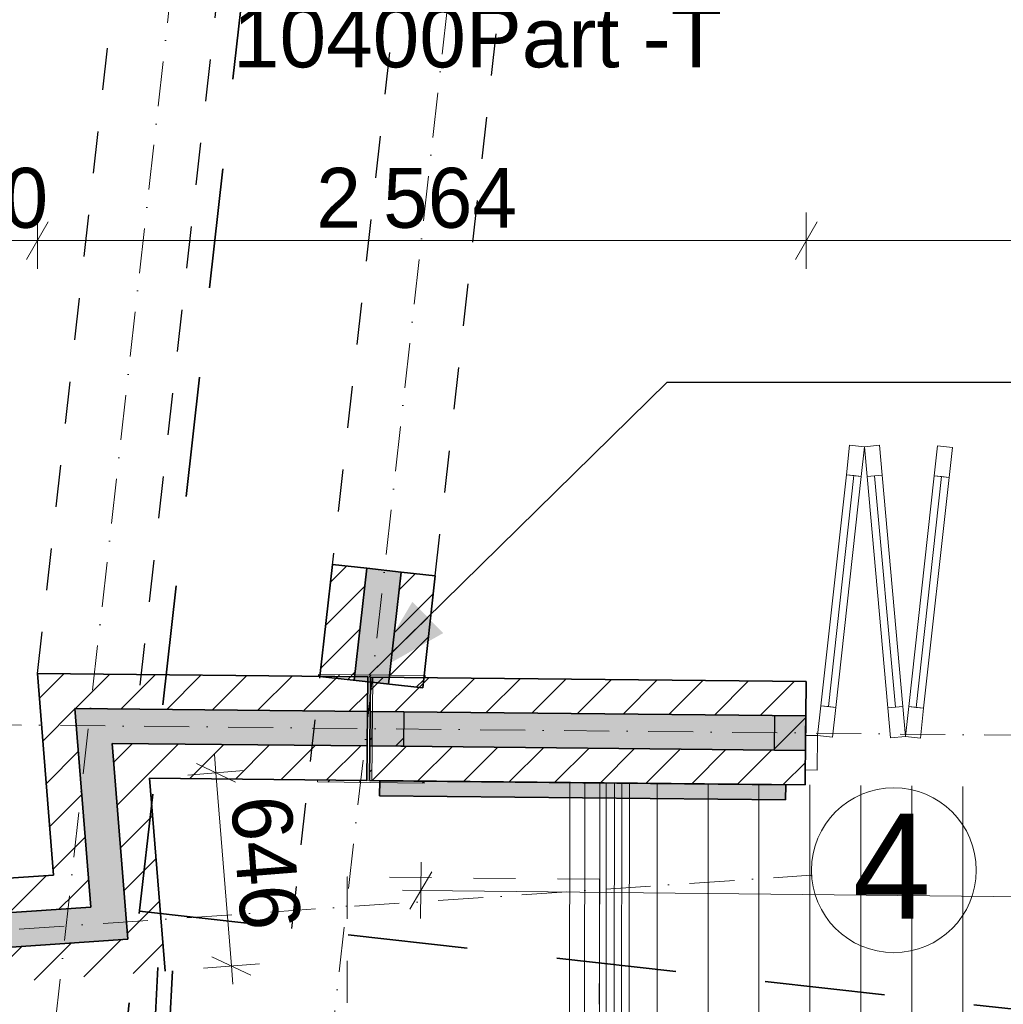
# Model space of a CAD drawing. Header units: millimetres. Extents: x -738537 to 1850049, y -250217 to 604013.
# Tile 111 of 204: x -130986 to -127705, y 78144 to 81429. Entities that reach past the tile are written whole.
import ezdxf

# ---------------------------------------------------------------- set-up
doc = ezdxf.new("R2010")
doc.units = ezdxf.units.MM
doc.header["$MEASUREMENT"] = 0
for name, pattern in [('Dashed', [280, 140, -140]), ('Dot & Dashed', [280, 150, -60, 0, -70]), ('Hidden Line', [140, 100, -40]), ('Long Dashed', [700, 400, -300])]:
    doc.linetypes.add(name, pattern=pattern)
for name, color, linetype, lineweight in [('0_Pen_No__3', 30, 'Continuous', 15), ('0_Pen_No__6', 7, 'Continuous', 5), ('A_BEAMS_Pen_No__2', 1, 'Continuous', 25), ('A_BEAMS_Pen_No__6', 7, 'Continuous', 5), ('A_COLUMNS_Pen_No__3', 30, 'Continuous', 15), ('A_FLOORS STRUCTURE_Pen_No__128', 9, 'Continuous', 0), ('A_WALL LOAD_Pen_No__1', 214, 'Continuous', 35), ('A_WALL LOAD_Pen_No__2', 1, 'Continuous', 25), ('A_WALL LOAD_Pen_No__3', 30, 'Continuous', 15), ('A_WALL LOAD_Pen_No__6', 7, 'Continuous', 5), ('C-GRID _Pen_No__5', 4, 'Continuous', 5), ('C_DIMS - GA_Pen_No__6', 7, 'Continuous', 5), ('C_TEXT GA_Pen_No__6', 7, 'Continuous', 5), ('PALLISADE FENCE_Pen_No__1', 214, 'Continuous', 35), ('SEWER LINE_Pen_No__1', 214, 'Continuous', 35)]:
    doc.layers.add(name, color=color, linetype=linetype, lineweight=lineweight)
for name, color, linetype, lineweight, true_color in [('0_Pen_No__7', 7, 'Continuous', 5, 0x9f07ff), ('A_COLUMNS_Pen_No__7', 7, 'Continuous', 5, 0x9f07ff), ('A_WALL LOAD_Pen_No__7', 7, 'Continuous', 5, 0x9f07ff)]:
    doc.layers.add(name, color=color, linetype=linetype, lineweight=lineweight, true_color=true_color)
doc.layers.add('A_COLUMNS', color=7, linetype='Continuous')
doc.layers.add('C_DIMS - GA', color=7, linetype='Continuous')
doc.styles.add('GENERATED_STYLE_1', font='GOTHIC.TTF')
doc.styles.add('GENERATED_STYLE_2', font='arial.ttf')
doc.dimstyles.new('GENERATED_STYLE__1', dxfattribs={"dimtxt": 200, "dimasz": 95, "dimexe": 0.18, "dimexo": 90000, "dimgap": 0.09, "dimtad": 1, "dimdec": 0, "dimzin": 0, "dimdsep": 46, "dimtxsty": 'GENERATED_STYLE_1', "dimblk": 'ARROWHEAD_2', "dimblk1": 'ARROWHEAD_2', "dimblk2": 'ARROWHEAD_2', "dimcen": 0.09, "dimclrd": 7, "dimclre": 7, "dimclrt": 7, "dimadec": 0, "dimazin": 0, "dimtfac": 1, "dimtdec": 4, "dimtmove": 0, "dimatfit": 3, "dimfxl": 1, "dimtolj": 1, "dimtzin": 0, "dimarcsym": 0})
doc.dimstyles.new('GENERATED_STYLE__2', dxfattribs={"dimtxt": 200, "dimasz": 95, "dimexe": 0.18, "dimexo": 90000, "dimgap": 0.09, "dimtad": 1, "dimtih": 1, "dimtoh": 1, "dimdec": 0, "dimzin": 0, "dimdsep": 46, "dimtxsty": 'GENERATED_STYLE_1', "dimblk": 'ARROWHEAD_2', "dimblk1": 'ARROWHEAD_2', "dimblk2": 'ARROWHEAD_2', "dimcen": 0.09, "dimclrd": 7, "dimclre": 7, "dimclrt": 7, "dimadec": 0, "dimazin": 0, "dimtfac": 1, "dimtdec": 4, "dimtmove": 0, "dimatfit": 3, "dimfxl": 1, "dimtolj": 1, "dimtzin": 0, "dimarcsym": 0})
doc.dimstyles.new('GENERATED_STYLE__5', dxfattribs={"dimtxt": 200, "dimasz": 95, "dimexe": 0.18, "dimexo": 90000, "dimgap": 0.09, "dimtad": 1, "dimtih": 1, "dimtoh": 1, "dimdec": 0, "dimzin": 0, "dimdsep": 46, "dimtxsty": 'GENERATED_STYLE_1', "dimblk": 'ARROWHEAD_2', "dimblk1": 'ARROWHEAD_2', "dimblk2": 'ARROWHEAD_2', "dimcen": 0.09, "dimclrd": 7, "dimclre": 7, "dimclrt": 7, "dimadec": 0, "dimazin": 0, "dimtfac": 1, "dimtdec": 4, "dimtmove": 2, "dimatfit": 3, "dimfxl": 1, "dimtolj": 1, "dimtzin": 0, "dimarcsym": 0})
doc.dimstyles.new('GENERATED_STYLE__7', dxfattribs={"dimtxt": 0.18, "dimasz": 273.6, "dimexe": 0.18, "dimexo": 0.0625, "dimgap": 0.09, "dimtad": 0, "dimtih": 1, "dimtoh": 1, "dimdec": 4, "dimzin": 0, "dimdsep": 46, "dimcen": 0.09, "dimadec": 0, "dimazin": 0, "dimtfac": 1, "dimtdec": 4, "dimtmove": 0, "dimatfit": 3, "dimldrblk": 'ARROWHEAD_5', "dimfxl": 1, "dimtolj": 1, "dimtzin": 0, "dimarcsym": 0})
pattern_1 = [(45, (0, 0), (-63.63961, 63.63961), [])]
pattern_2 = [(45, (0, 0), (-127.27922, 127.27922), [])]

# ---------------------------------------------------------------- blocks, each defined once
blk = doc.blocks.new('IPE Beam 20[14]', base_point=(-129109.4, 73334.9))
at = {"layer": 'A_BEAMS_Pen_No__6', "color": 7, "linetype": 'Continuous', "lineweight": 5}
for p, q in [((-129155.2, 76109.5), (-129150.9, 78883.9)), ((-129150.9, 78883.9), (-129100.9, 78883.9)), ((-129109.4, 73334.9), (-129100.9, 78883.9)), ((-129100.9, 78883.9), (-129050.9, 78884)), ((-129050.9, 78884), (-129055.2, 76109.3))]:
    blk.add_line(p, q, dxfattribs=at)
blk = doc.blocks.new('*D234')
at = {"layer": 'C_DIMS - GA_Pen_No__6', "color": 7, "linetype": 'Continuous', "lineweight": 5, "transparency": 16777216}
for p, q in [((-130372.9, 76124.5), (-130384.1, 76311.7)), ((-130410.8, 76153.5), (-130346.2, 76282.6)), ((-131015.6, 76242.5), (-131080.2, 76113.4)), ((-131042.3, 76084.3), (-131053.5, 76271.5)), ((-131047.9, 76177.9), (-130378.5, 76218.1)), ((-130378.5, 76218.1), (-130317.5, 76221.8)), ((-142906.2, 75466.3), (-131047.9, 76177.9))]:
    blk.add_line(p, q, dxfattribs=at)
at = {"layer": 'C_DIMS - GA_Pen_No__6', "color": 7, "lineweight": 5, "transparency": 16777216, "insert": (-130949.5, 76223.9), "char_height": 200, "attachment_point": 7, "rotation": 3.4344, "style": 'GENERATED_STYLE_1'}
blk.add_mtext('\\A1;{\\pql;\\fCentury Gothic|b0|i0|c0|p34;671}', dxfattribs=at)
blk = doc.blocks.new('ARROWHEAD_2')
at = {"color": 0, "linetype": 'Continuous', "lineweight": 0}
for p, q in [((-0.378, -0.655), (0.378, 0.655)), ((0, 0), (-1, 0))]:
    blk.add_line(p, q, dxfattribs=at)
blk = doc.blocks.new('*D262')
at = {"layer": 'C_DIMS - GA_Pen_No__6', "color": 7, "linetype": 'Continuous', "lineweight": 5, "transparency": 16777216}
for p, q in [((-129648.5, 78430.7), (-129646.6, 78618.2)), ((-129610.8, 78586.6), (-129684.3, 78462.3)), ((-129708.7, 78525.1), (-129647.6, 78524.5)), ((-129647.6, 78524.5), (-113008.9, 78349.6)), ((-113009.8, 78255.9), (-113007.9, 78443.3)), ((-113045.6, 78287.5), (-112972.1, 78411.7)), ((-113008.9, 78349.6), (-112947.7, 78349))]:
    blk.add_line(p, q, dxfattribs=at)
at = {"layer": 'C_DIMS - GA_Pen_No__6', "color": 7, "lineweight": 5, "transparency": 16777216, "insert": (-121757.9, 78481.5), "char_height": 200, "attachment_point": 7, "rotation": 359.3979, "style": 'GENERATED_STYLE_1'}
blk.add_mtext('\\A1;{\\pql;\\fCentury Gothic|b0|i0|c0|p34;16\xa0640}', dxfattribs=at)
blk = doc.blocks.new('Rail Wired 02 20[51]', base_point=(-128985.3, 73458.7))
at = {"layer": '0_Pen_No__6', "color": 7, "linetype": 'Continuous', "lineweight": 5}
blk.add_line((-128985.3, 73458.7), (-128976.9, 78882.7), dxfattribs=at)
at = {"layer": '0_Pen_No__6', "color": 7, "linetype": 'Continuous', "lineweight": 5, "flags": 128}
blk.add_lwpolyline([(-128960.2, 73482.7), (-129010.3, 73434.7), (-129001.9, 78882.6), (-128951.9, 78882.7)], close=True, dxfattribs=at)
blk = doc.blocks.new('IPE Column 20[99]', base_point=(-129812.9, 79063.7))
at = {"layer": 'A_COLUMNS_Pen_No__7', "linetype": 'Continuous', "lineweight": 5, "true_color": 0x9f07ff}
h = blk.add_hatch(dxfattribs=at)
h.set_pattern_fill('STEEL', color=190, style=0, pattern_type=2)
h.set_pattern_definition([(45, (0, 0), (-159.09903, 159.09903), []), (45, (-53.03, 53.03), (-159.09903, 159.09903), [])])
h.paths.add_polyline_path([(-129992.8, 78886.1), (-129636.8, 78882.4), (-129636.7, 78889.4), (-129811.2, 78891.2), (-129807.7, 79236.2), (-129633.2, 79234.4), (-129633.1, 79241.4), (-129989.1, 79245), (-129989.2, 79238), (-129814.7, 79236.3), (-129818.2, 78891.3), (-129992.7, 78893.1)])
at = {"layer": 'A_COLUMNS_Pen_No__3', "color": 30, "linetype": 'Continuous', "lineweight": 15}
for p, q in [((-129989.1, 79245), (-129989.2, 79238)), ((-129989.2, 79238), (-129814.7, 79236.3)), ((-129633.1, 79241.4), (-129989.1, 79245)), ((-129814.7, 79236.3), (-129818.2, 78891.3)), ((-129811.2, 78891.2), (-129807.7, 79236.2)), ((-129807.7, 79236.2), (-129633.2, 79234.4)), ((-129633.2, 79234.4), (-129633.1, 79241.4)), ((-129992.7, 78893.1), (-129992.8, 78886.1)), ((-129992.8, 78886.1), (-129636.8, 78882.4)), ((-129818.2, 78891.3), (-129992.7, 78893.1)), ((-129636.7, 78889.4), (-129811.2, 78891.2)), ((-129636.8, 78882.4), (-129636.7, 78889.4))]:
    blk.add_line(p, q, dxfattribs=at)
blk = doc.blocks.new('*D420')
at = {"layer": 'C_DIMS - GA_Pen_No__6', "color": 7, "linetype": 'Continuous', "lineweight": 5, "transparency": 16777216}
for p, q in [((-130331.1, 78916.5), (-130336, 78977.4)), ((-130265.9, 78885.5), (-130396.3, 78947.5)), ((-130237.6, 78924), (-130424.5, 78909)), ((-130279.5, 78272.2), (-130331.1, 78916.5)), ((-130186, 78279.7), (-130372.9, 78264.7)), ((-130344.7, 78303.2), (-130214.3, 78241.2)), ((-130274.6, 78211.3), (-130279.5, 78272.2))]:
    blk.add_line(p, q, dxfattribs=at)
at = {"layer": 'C_DIMS - GA_Pen_No__6', "color": 7, "lineweight": 5, "transparency": 16777216, "insert": (-130284.1, 78831.1), "char_height": 200, "attachment_point": 7, "rotation": 274.5793, "style": 'GENERATED_STYLE_1'}
blk.add_mtext('\\A1;{\\pql;\\fCentury Gothic|b0|i0|c0|p34;646}', dxfattribs=at)
blk = doc.blocks.new('*D421')
at = {"layer": 'C_DIMS - GA_Pen_No__6', "color": 7, "linetype": 'Continuous', "lineweight": 5, "transparency": 16777216}
for p, q in [((-131276.4, 80598.3), (-131276.4, 80785.8)), ((-130926.4, 80598.3), (-130926.4, 80785.8)), ((-131240.3, 80754.6), (-131312.5, 80629.6)), ((-130890.4, 80754.6), (-130962.5, 80629.6)), ((-131337.5, 80692.1), (-131276.4, 80692.1)), ((-131276.4, 80692.1), (-130926.4, 80692.1))]:
    blk.add_line(p, q, dxfattribs=at)
at = {"layer": 'C_DIMS - GA_Pen_No__6', "color": 7, "lineweight": 5, "transparency": 16777216, "insert": (-131337.2, 80732.1), "char_height": 200, "attachment_point": 7, "style": 'GENERATED_STYLE_1'}
blk.add_mtext('\\A1;{\\pql;\\fCentury Gothic|b0|i0|c0|p34;350}', dxfattribs=at)
blk = doc.blocks.new('*D422')
at = {"layer": 'C_DIMS - GA_Pen_No__6', "color": 7, "linetype": 'Continuous', "lineweight": 5, "transparency": 16777216}
for p, q in [((-130926.4, 80598.3), (-130926.4, 80785.8)), ((-128362.4, 80598.3), (-128362.4, 80785.8)), ((-130890.4, 80754.6), (-130962.5, 80629.6)), ((-128326.3, 80754.6), (-128398.5, 80629.6)), ((-130926.4, 80692.1), (-128362.4, 80692.1))]:
    blk.add_line(p, q, dxfattribs=at)
at = {"layer": 'C_DIMS - GA_Pen_No__6', "color": 7, "lineweight": 5, "transparency": 16777216, "insert": (-129996.4, 80732.1), "char_height": 200, "attachment_point": 7, "style": 'GENERATED_STYLE_1'}
blk.add_mtext('\\A1;{\\pql;\\fCentury Gothic|b0|i0|c0|p34;2\xa0564}', dxfattribs=at)
blk = doc.blocks.new('*D423')
at = {"layer": 'C_DIMS - GA_Pen_No__6', "color": 7, "linetype": 'Continuous', "lineweight": 5, "transparency": 16777216}
for p, q in [((-128362.4, 80598.3), (-128362.4, 80785.8)), ((-122432.7, 80598.3), (-122432.7, 80785.8)), ((-128326.3, 80754.6), (-128398.5, 80629.6)), ((-122396.6, 80754.6), (-122468.8, 80629.6)), ((-128362.4, 80692.1), (-122432.7, 80692.1))]:
    blk.add_line(p, q, dxfattribs=at)
at = {"layer": 'C_DIMS - GA_Pen_No__6', "color": 7, "lineweight": 5, "transparency": 16777216, "insert": (-125749.5, 80732.1), "char_height": 200, "attachment_point": 7, "style": 'GENERATED_STYLE_1'}
blk.add_mtext('\\A1;{\\pql;\\fCentury Gothic|b0|i0|c0|p34;5\xa0930}', dxfattribs=at)
blk = doc.blocks.new('ARROWHEAD_5')
at = {"linetype": 'Continuous', "lineweight": 0}
blk.add_hatch(color=0, dxfattribs=at).paths.add_polyline_path([(-1, 0.2679), (0, 0), (-1, -0.2679)])
at = {"color": 0, "linetype": 'Continuous', "lineweight": 0}
blk.add_line((0, 0), (-1, 0), dxfattribs=at)

msp = doc.modelspace()

# ---------------------------------------------------------------- hatches: boundary and pattern name
at = {"layer": '0_Pen_No__7', "linetype": 'Continuous', "lineweight": 5, "true_color": 0x000000}
h = msp.add_hatch(dxfattribs=at)
h.set_pattern_fill('ANSI31', color=18, scale=870, style=0)
h.paths.add_polyline_path([(-130748.6, 78468.4), (-130801.7, 79131.3), (-130926.4, 79247.6), (-130872.5, 78575.3)])
h = msp.add_hatch(dxfattribs=at)
h.set_pattern_fill('ANSI31', color=18, scale=870, style=0)
h.paths.add_polyline_path([(-130801.7, 79131.3), (-129825.2, 79121.4), (-129824, 79236.4), (-130926.4, 79247.6)])
h = msp.add_hatch(dxfattribs=at)
h.set_pattern_fill('ANSI31', color=18, scale=870, style=0)
h.paths.add_polyline_path([(-129815.4, 79236.3), (-129816.6, 79121.3), (-128363.5, 79106.4), (-128362.4, 79221.4)])
h = msp.add_hatch(dxfattribs=at)
h.set_pattern_fill('ANSI31', color=18, scale=870, style=0)
h.paths.add_polyline_path([(-130500.7, 78254.5), (-130552.4, 78898.8), (-130677, 79015), (-130624.6, 78361.4)])
h = msp.add_hatch(dxfattribs=at)
h.set_pattern_fill('ANSI31', color=18, scale=870, style=0)
h.paths.add_polyline_path([(-130552.4, 78898.8), (-129827.6, 78891.4), (-129826.4, 79006.4), (-130677, 79015)])
h = msp.add_hatch(dxfattribs=at)
h.set_pattern_fill('ANSI31', color=18, scale=870, style=0)
h.paths.add_polyline_path([(-129817.7, 79006.3), (-129818.9, 78891.3), (-128365.9, 78876.4), (-128364.7, 78991.4)])
h = msp.add_hatch(dxfattribs=at)
h.set_pattern_fill('ANSI31', color=18, scale=870, style=0)
h.paths.add_polyline_path([(-131248.4, 78434.8), (-130748.6, 78468.4), (-130872.5, 78575.3), (-131256.1, 78549.6)])
h = msp.add_hatch(dxfattribs=at)
h.set_pattern_fill('ANSI31', color=18, scale=870, style=0)
h.paths.add_polyline_path([(-131233, 78205.4), (-130500.7, 78254.5), (-130624.6, 78361.4), (-131240.7, 78320.1)])
at = {"layer": 'A_FLOORS STRUCTURE_Pen_No__128', "linetype": 'Continuous', "lineweight": 0}
h = msp.add_hatch(dxfattribs=at)
h.set_pattern_fill('PATTERN__DECK_II', color=9, style=0, pattern_type=2)
h.set_pattern_definition([(90, (0, 0), (-170, 0), [])])
h.paths.add_polyline_path([(-119971.3, 78790.8), (-129050.9, 78883.4), (-129059.4, 73384.8), (-120028.8, 73422.6)])
at = {"layer": 'A_WALL LOAD_Pen_No__6', "linetype": 'Continuous', "lineweight": 5}
h = msp.add_hatch(dxfattribs=at)
h.set_pattern_fill('_WALL_EXTERNAL', style=0, pattern_type=2)
h.set_pattern_definition(pattern_2)
h.paths.add_polyline_path([(-129809.6, 79006.2), (-129808.4, 79121.2), (-129704.4, 79120.1), (-129705.6, 79005.1)])
h = msp.add_hatch(dxfattribs=at)
h.set_pattern_fill('_WALL_EXTERNAL', style=0, pattern_type=2)
h.set_pattern_definition(pattern_2)
h.paths.add_polyline_path([(-128468.7, 78992.5), (-128467.5, 79107.5), (-128363.5, 79106.4), (-128364.7, 78991.4)])
at = {"layer": 'A_WALL LOAD_Pen_No__7', "linetype": 'Continuous', "lineweight": 5, "true_color": 0x9f07ff}
h = msp.add_hatch(dxfattribs=at)
h.set_pattern_fill('HATCH__BRICK', color=190, style=0, pattern_type=2)
h.set_pattern_definition(pattern_1)
h.paths.add_polyline_path([(-129984.1, 79238.5), (-129869.8, 79225.7), (-129827.9, 79599.2), (-129942.2, 79612)])
for points in [[(-129827.9, 79599.2), (-129869.8, 79225.7), (-129755.5, 79212.8), (-129713.6, 79586.4)], [(-130624.6, 78361.4), (-130677, 79015), (-130801.7, 79131.3), (-130748.6, 78468.4)], [(-130677, 79015), (-129826.4, 79006.4), (-129825.2, 79121.4), (-130801.7, 79131.3)], [(-129816.6, 79121.3), (-129817.7, 79006.3), (-128364.7, 78991.4), (-128363.5, 79106.4)], [(-131240.7, 78320.1), (-130624.6, 78361.4), (-130748.6, 78468.4), (-131248.4, 78434.8)]]:
    msp.add_hatch(color=190, dxfattribs=at).paths.add_polyline_path(points)
h = msp.add_hatch(dxfattribs=at)
h.set_pattern_fill('HATCH__BRICK', color=190, style=0, pattern_type=2)
h.set_pattern_definition(pattern_1)
h.paths.add_polyline_path([(-129755.5, 79212.8), (-129641.2, 79200), (-129599.4, 79573.6), (-129713.6, 79586.4)])
h = msp.add_hatch(dxfattribs=at)
h.set_pattern_fill('ZIGZAG', color=190, style=0)
h.set_pattern_definition([(0, (0, 0), (0.125, 0.125), [0.125, -0.125]), (90, (0.125, 0), (-0.125, 0.125), [0.125, -0.125])])
h.paths.add_polyline_path([(-129785.2, 78840.2), (-128431.1, 78826.4), (-128430.5, 78876.4), (-129784.7, 78890.2)])

# ---------------------------------------------------------------- linework, layer by layer
at = {"layer": '0_Pen_No__3', "color": 30, "linetype": 'Dashed', "lineweight": 15}
msp.add_lwpolyline([(-129902, 72543.1), (-119138.4, 72527.4), (-119134.7, 75050.7), (-112750.5, 75038.1), (-112723.1, 75735.6), (-112619.8, 78361.8), (-111794.5, 78329.3), (-111797.4, 78786.1), (-119971.4, 78733.6), (-120027.5, 73421.6), (-129059.4, 73384.8), (-129051.8, 78561.8), (-129893.2, 78569.4)], close=True, dxfattribs=at)
at = {"layer": 'A_BEAMS_Pen_No__2', "color": 1, "linetype": 'Dashed', "lineweight": 25}
for p, q in [((-130926.4, 79247.6), (-129761, 89648.5)), ((-130583.6, 79209.2), (-129411.3, 89671.2)), ((-129599.4, 79573.6), (-128506.8, 89324.6)), ((-130078.3, 78397.7), (-129291.1, 85422.8))]:
    msp.add_line(p, q, dxfattribs=at)
at = {"layer": 'A_WALL LOAD_Pen_No__1', "color": 214, "linetype": 'Continuous', "lineweight": 35}
for p, q in [((-129942.2, 79612), (-129827.9, 79599.2)), ((-129942.2, 79612), (-129827.9, 79599.2)), ((-129827.9, 79599.2), (-129869.8, 79225.7)), ((-129827.9, 79599.2), (-129713.6, 79586.4)), ((-129827.9, 79599.2), (-129713.6, 79586.4)), ((-129713.6, 79586.4), (-129755.5, 79212.8)), ((-129713.6, 79586.4), (-129599.4, 79573.6)), ((-129713.6, 79586.4), (-129599.4, 79573.6)), ((-128363.5, 79106.4), (-128362.4, 79221.4)), ((-128363.5, 79106.4), (-128362.4, 79221.4)), ((-130748.6, 78468.4), (-130801.7, 79131.3)), ((-130801.7, 79131.3), (-129825.2, 79121.4)), ((-129816.6, 79121.3), (-128363.5, 79106.4)), ((-128364.2, 79041.4), (-128363.5, 79106.4)), ((-128364.2, 79041.4), (-128363.5, 79106.4)), ((-128364.7, 78991.4), (-128364.2, 79041.4)), ((-128364.7, 78991.4), (-128364.2, 79041.4)), ((-128364.7, 78991.4), (-128364.2, 79041.4)), ((-130624.6, 78361.4), (-130677, 79015)), ((-130677, 79015), (-129826.4, 79006.4)), ((-129817.7, 79006.3), (-128364.7, 78991.4)), ((-128365.4, 78926.4), (-128364.7, 78991.4)), ((-128365.4, 78926.4), (-128364.7, 78991.4)), ((-128365.4, 78926.4), (-128364.7, 78991.4)), ((-128365.9, 78876.4), (-128365.4, 78926.4)), ((-128365.9, 78876.4), (-128365.4, 78926.4)), ((-131248.4, 78434.8), (-130748.6, 78468.4)), ((-131240.7, 78320.1), (-130624.6, 78361.4))]:
    msp.add_line(p, q, dxfattribs=at)
for points in [[(-129942.2, 79612), (-129984.1, 79238.5)], [(-129641.2, 79200), (-129599.4, 79573.6)], [(-130926.4, 79247.6), (-130872.5, 78575.3)], [(-129824, 79236.4), (-130926.4, 79247.6)], [(-129984.1, 79238.5), (-129641.2, 79200)], [(-129827.6, 78891.4), (-129824, 79236.4)], [(-129815.4, 79236.3), (-129818.9, 78891.3)], [(-128362.4, 79221.4), (-129815.4, 79236.3)], [(-130500.7, 78254.5), (-130552.4, 78898.8)], [(-130552.4, 78898.8), (-129827.6, 78891.4)], [(-129818.9, 78891.3), (-128365.9, 78876.4)], [(-129784.7, 78890.2), (-129785.2, 78840.2)], [(-128430.5, 78876.4), (-129784.7, 78890.2)], [(-128431.1, 78826.4), (-128430.5, 78876.4)], [(-129785.2, 78840.2), (-128431.1, 78826.4)], [(-130872.5, 78575.3), (-131256.1, 78549.6)]]:
    msp.add_lwpolyline(points, dxfattribs=at)
at = {"layer": 'A_WALL LOAD_Pen_No__2', "color": 1, "linetype": 'Continuous', "lineweight": 25, "flags": 128}
for points in [[(-129809.6, 79006.2), (-129808.4, 79121.2), (-129704.4, 79120.1), (-129705.6, 79005.1)], [(-128468.7, 78992.5), (-128467.5, 79107.5), (-128363.5, 79106.4), (-128364.7, 78991.4)]]:
    msp.add_lwpolyline(points, close=True, dxfattribs=at)
at = {"layer": 'A_WALL LOAD_Pen_No__3', "color": 30, "linetype": 'Hidden Line', "lineweight": 15}
for points in [[(-129784.7, 78890.2), (-129785.2, 78840.2)], [(-129784.7, 78890.2), (-129785.2, 78840.2)], [(-129784.7, 78890.2), (-129785.2, 78840.2)], [(-129784.7, 78890.2), (-129785.2, 78840.2)], [(-128430.5, 78876.4), (-129784.7, 78890.2)], [(-128430.5, 78876.4), (-129784.7, 78890.2)], [(-128430.5, 78876.4), (-129784.7, 78890.2)], [(-128430.5, 78876.4), (-129784.7, 78890.2)], [(-128431.1, 78826.4), (-128430.5, 78876.4)], [(-128431.1, 78826.4), (-128430.5, 78876.4)], [(-128431.1, 78826.4), (-128430.5, 78876.4)], [(-128431.1, 78826.4), (-128430.5, 78876.4)], [(-129785.2, 78840.2), (-128431.1, 78826.4)], [(-129785.2, 78840.2), (-128431.1, 78826.4)], [(-129785.2, 78840.2), (-128431.1, 78826.4)], [(-129785.2, 78840.2), (-128431.1, 78826.4)]]:
    msp.add_lwpolyline(points, dxfattribs=at)
at = {"layer": 'A_WALL LOAD_Pen_No__3', "color": 30, "linetype": 'Continuous', "lineweight": 15}
for points in [[(-129784.7, 78890.2), (-129785.2, 78840.2)], [(-129784.7, 78890.2), (-129785.2, 78840.2)], [(-128430.5, 78876.4), (-129784.7, 78890.2)], [(-128430.5, 78876.4), (-129784.7, 78890.2)], [(-128431.1, 78826.4), (-128430.5, 78876.4)], [(-128431.1, 78826.4), (-128430.5, 78876.4)], [(-129785.2, 78840.2), (-128431.1, 78826.4)]]:
    msp.add_lwpolyline(points, dxfattribs=at)
at = {"layer": 'A_WALL LOAD_Pen_No__6', "color": 7, "linetype": 'Continuous', "lineweight": 5}
for p, q in [((-128217.6, 80010.2), (-128228.5, 79910.8)), ((-128167.9, 80004.7), (-128217.6, 80010.2)), ((-128178.8, 79905.3), (-128167.9, 80004.7)), ((-128118.1, 80009.2), (-128167.9, 80004.7)), ((-128167.9, 80004.7), (-128159, 79905.1)), ((-128109.2, 79909.5), (-128118.1, 80009.2)), ((-127924.7, 80007.2), (-127935.6, 79907.8)), ((-127875, 80001.7), (-127924.7, 80007.2)), ((-127885.9, 79902.3), (-127875, 80001.7)), ((-128203.7, 79908), (-128288.4, 79137.7)), ((-128228.5, 79910.8), (-128178.8, 79905.3)), ((-128159, 79905.1), (-128109.2, 79909.5)), ((-128065.1, 79135.4), (-128134.1, 79907.3)), ((-127910.8, 79905), (-127995.5, 79134.7)), ((-127935.6, 79907.8), (-127885.9, 79902.3)), ((-128313.3, 79140.4), (-128324.2, 79041)), ((-128263.6, 79134.9), (-128313.3, 79140.4)), ((-128274.5, 79035.5), (-128263.6, 79134.9)), ((-128040.2, 79137.6), (-128090, 79133.2)), ((-128090, 79133.2), (-128081.1, 79033.6)), ((-128031.3, 79038), (-128040.2, 79137.6)), ((-128020.4, 79137.4), (-128031.3, 79038)), ((-127970.7, 79132), (-128020.4, 79137.4)), ((-127981.6, 79032.6), (-127970.7, 79132)), ((-128364.2, 79041.4), (-128365.4, 78926.4)), ((-128324.2, 79041), (-128364.2, 79041.4)), ((-128325.4, 78926), (-128324.2, 79041)), ((-128324.2, 79041), (-128274.5, 79035.5)), ((-128081.1, 79033.6), (-128031.3, 79038)), ((-128031.3, 79038), (-127981.6, 79032.6)), ((-128365.4, 78926.4), (-128325.4, 78926))]:
    msp.add_line(p, q, dxfattribs=at)
for points in [[(-128228.5, 79910.8), (-128313.3, 79140.4), (-128288.4, 79137.7), (-128203.7, 79908)], [(-128203.7, 79908), (-128288.4, 79137.7), (-128263.6, 79134.9), (-128178.8, 79905.3)], [(-128065.1, 79135.4), (-128134.1, 79907.3), (-128159, 79905.1), (-128090, 79133.2)], [(-128040.2, 79137.6), (-128109.2, 79909.5), (-128134.1, 79907.3), (-128065.1, 79135.4)], [(-127935.6, 79907.8), (-128020.4, 79137.4), (-127995.5, 79134.7), (-127910.8, 79905)], [(-127910.8, 79905), (-127995.5, 79134.7), (-127970.7, 79132), (-127885.9, 79902.3)]]:
    msp.add_lwpolyline(points, close=True, dxfattribs=at)
at = {"layer": 'C-GRID _Pen_No__5', "color": 4, "linetype": 'Dot & Dashed', "lineweight": 5}
for p, q in [((-129103.7, 93815.8), (-131142.8, 75617.9)), ((-128187.5, 93711.5), (-130226.6, 75513.6)), ((-148775.5, 79258), (-91522.4, 78672.3)), ((-145239.2, 77424.8), (-128346.6, 78574.9)), ((-128346.6, 78574.9), (-128344.4, 78573)), ((-128344.4, 78573), (-128344.4, 78573))]:
    msp.add_line(p, q, dxfattribs=at)
at = {"layer": 'C-GRID _Pen_No__5', "color": 4, "linetype": 'Continuous', "lineweight": 5}
msp.add_circle((-128070, 78591.6), 275, dxfattribs=at)
at = {"layer": 'PALLISADE FENCE_Pen_No__1', "color": 18, "linetype": 'Continuous', "lineweight": 35, "true_color": 0x000000}
for p, q in [((-130800.1, 72721.5), (-130524.9, 78267.4)), ((-130751.4, 72710.2), (-130476.2, 78256.1))]:
    msp.add_line(p, q, dxfattribs=at)
at = {"layer": 'SEWER LINE_Pen_No__1', "color": 214, "linetype": 'Long Dashed', "lineweight": 35}
for p, q in [((-130664.6, 77752.1), (-129172.9, 91064.7)), ((-130585.9, 78454.6), (-99680.3, 74991.6))]:
    msp.add_line(p, q, dxfattribs=at)

# ---------------------------------------------------------------- block references
at = {"layer": '0_Pen_No__6', "color": 7, "linetype": 'Continuous', "lineweight": 5}
msp.add_blockref('Rail Wired 02 20[51]', (-128985.3, 73458.7), dxfattribs=at)
at = {"layer": 'A_BEAMS_Pen_No__6', "color": 7, "linetype": 'Continuous', "lineweight": 5}
msp.add_blockref('IPE Beam 20[14]', (-129109.4, 73334.9), dxfattribs=at)
at = {"layer": 'A_COLUMNS', "color": 5, "linetype": 'Continuous', "lineweight": 5}
msp.add_blockref('IPE Column 20[99]', (-129812.9, 79063.7), dxfattribs=at)

# ---------------------------------------------------------------- texts
at = {"layer": 'C-GRID _Pen_No__5', "color": 4, "linetype": 'Continuous', "lineweight": 5, "insert": (-128206.7, 78780.6), "char_height": 350, "attachment_point": 1, "style": 'GENERATED_STYLE_1'}
msp.add_mtext('\\A1;{\\pql;\\pt0;\\fCentury Gothic|b0|i0|c0|p34;4}', dxfattribs=at)
at = {"layer": 'C_TEXT GA_Pen_No__6', "color": 18, "linetype": 'Continuous', "lineweight": 5, "true_color": 0x000000, "insert": (-130274.3, 81681), "char_height": 200, "width": 2520.01, "attachment_point": 4, "line_spacing_factor": 0.936803, "style": 'GENERATED_STYLE_2'}
msp.add_mtext('\\A1;{\\pql;\\fArial|b0|i0|c0|p34;Fire escape door to comply with SANS 10400Part -T}', dxfattribs=at)

# ---------------------------------------------------------------- dimensions: what is measured, and where the dimension line sits
at = {"layer": 'C_DIMS - GA', "color": 7, "linetype": 'Continuous', "lineweight": 5}
for base, p1, p2, dimstyle, picture, middle in [((-128362.4, 80692.1), (-130926.4, 79247.6), (-128362.4, 79221.4), 'GENERATED_STYLE__2', '*D422', (-129652.9, 80832.1)), ((-122432.7, 80692.1), (-128362.4, 79221.4), (-122432.7, 79160.8), 'GENERATED_STYLE__2', '*D423', (-125406, 80832.1)), ((-130926.4, 80692.1), (-131276.4, 80098.1), (-130926.4, 79247.6), 'GENERATED_STYLE__5', '*D421', (-131108.5, 80832.1))]:
    dim = msp.add_linear_dim(base=base, p1=p1, p2=p2, dimstyle=dimstyle, dxfattribs=at)
    dim.commit()
    dim.dimension.update_dxf_attribs({"geometry": picture, "text_midpoint": middle, "dimtype": 160})
for base, p1, p2, angle, picture, middle, turn in [((-113008.9, 78349.6), (-129637.4, 79494), (-113008.9, 78349.7), 359.3979, '*D262', (-121337.1, 78577.1), 359.3979), ((-130331.1, 78916.5), (-130500.7, 78254.5), (-130552.4, 78898.8), 94.5793, '*D420', (-130166.2, 78611.1), 274.5793), ((-130378.5, 76218.1), (-131069.7, 76542.3), (-130500.7, 78254.5), 3.4344, '*D234', (-130727.2, 76337.4), 3.4344)]:
    dim = msp.add_linear_dim(base=base, p1=p1, p2=p2, angle=angle, dimstyle='GENERATED_STYLE__1', dxfattribs=at)
    dim.commit()
    dim.dimension.update_dxf_attribs({"geometry": picture, "text_midpoint": middle, "dimtype": 160, "text_rotation": turn})

# ---------------------------------------------------------------- leaders
at = {"layer": 'C_TEXT GA_Pen_No__6', "color": 7, "linetype": 'Continuous', "lineweight": 5, "annotation_type": 0, "has_hookline": 1, "hookline_direction": 0, "text_width": 1961.9}
msp.add_leader([(-129819.6, 79243.3), (-128825.6, 80220), (-127630.9, 80220)], dimstyle='GENERATED_STYLE__7', dxfattribs=at)

doc.saveas('drawing.dxf')
